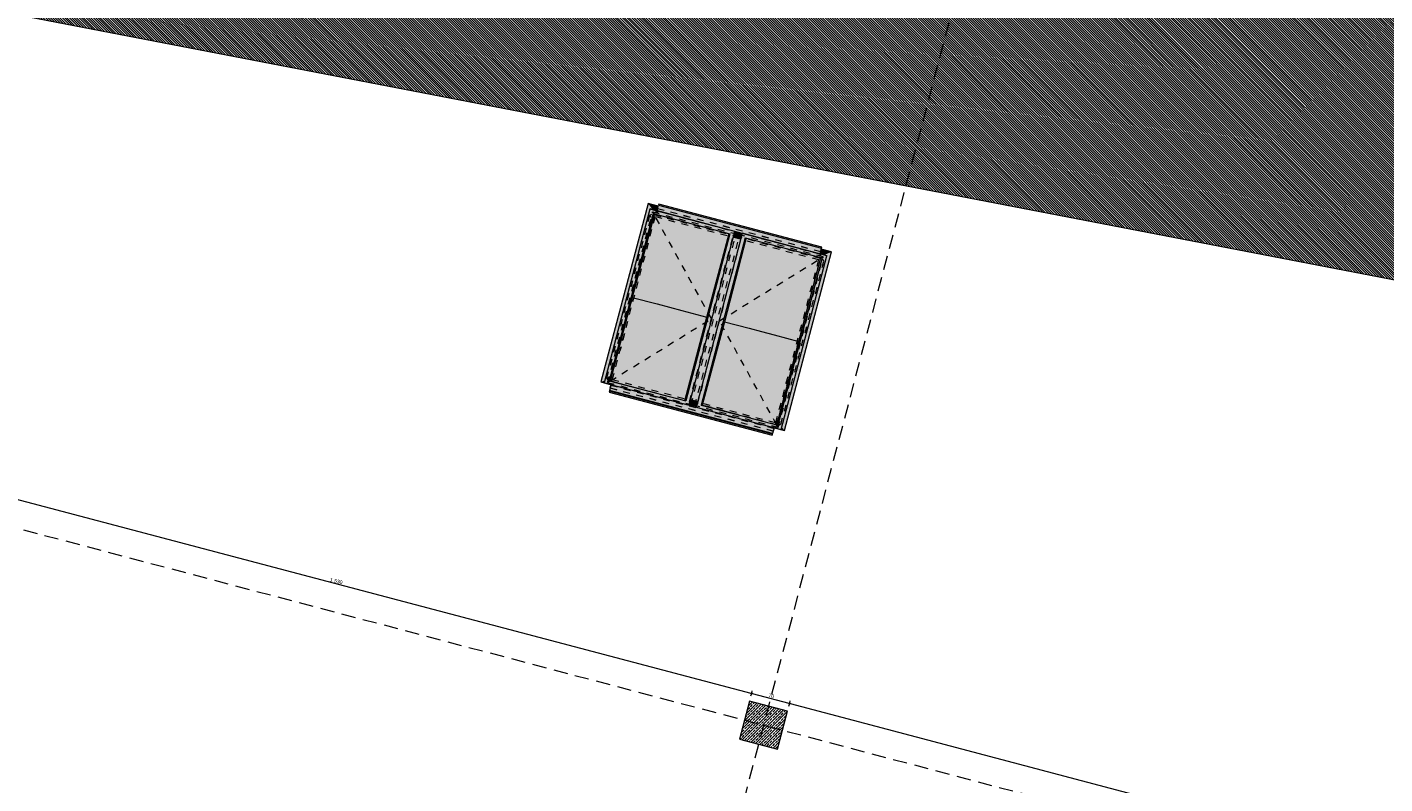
# Model space of a CAD drawing. Header units: millimetres. Extents: x -176817 to 18864955, y -12996033 to 201123.
# Tile 82 of 256: x 48841 to 72977, y 73247 to 86692. Entities that reach past the tile are written whole.
import ezdxf
from ezdxf.enums import TextEntityAlignment as Align

# ---------------------------------------------------------------- set-up
doc = ezdxf.new("R2010")
doc.units = ezdxf.units.MM
doc.header["$MEASUREMENT"] = 0
doc.linetypes.add('Przerywana', pattern=[240, 120, -120])
doc.linetypes.add('Przerywana długa', pattern=[390, 250, -140])
for name, color, linetype in [('213-A Wymiarowanie wewnętrzne', 7, 'Continuous'), ('232-A Klapy oddymiające', 7, 'Continuous'), ('232-A Klapy oddymiające podkład', 7, 'Continuous'), ('410-K Osie', 7, 'Continuous'), ('440-K Słupy', 7, 'Continuous'), ('842-G Opisy PW PZT', 7, 'Continuous')]:
    doc.layers.add(name, color=color, linetype=linetype)
doc.styles.add('STYL_AUTOMATYCZNY_4', font='arial.ttf')
doc.styles.add('STYL_AUTOMATYCZNY_8', font='ARIALN.TTF')
doc.dimstyles.new('STYL_AUTOMATYCZNY__3', dxfattribs={"dimtxt": 64.999998, "dimasz": 47.5, "dimexe": 0.18, "dimexo": 0.0625, "dimgap": 0, "dimtad": 1, "dimdec": 1, "dimlfac": 0.1, "dimzin": 0, "dimdsep": 46, "dimtxsty": 'STYL_AUTOMATYCZNY_4', "dimblk": 'ARROWHEAD_11', "dimblk1": 'ARROWHEAD_11', "dimblk2": 'ARROWHEAD_11', "dimcen": 0.09, "dimclrd": 30, "dimclre": 30, "dimclrt": 30, "dimazin": 0, "dimtfac": 1, "dimtdec": 4, "dimtmove": 0, "dimatfit": 3, "dimfxl": 0, "dimtolj": 1, "dimtzin": 0, "dimarcsym": 0})

# ---------------------------------------------------------------- blocks, each defined once
blk = doc.blocks.new('Słup_108_2', base_point=(61932, 74289))
at = {"layer": '440-K Słupy', "linetype": 'Continuous', "lineweight": 0, "true_color": 0x000000}
h = blk.add_hatch(dxfattribs=at)
h.set_pattern_fill('Beton_zbrojony_0002', color=18, style=0, pattern_type=2)
h.set_pattern_definition([(45, (0, 0), (-49.497475, 49.497475), []), (45, (-24.75, 24.75), (-49.497475, 49.497475), [52.5, -17.5])])
h.paths.add_polyline_path([(61504, 74040), (62181, 73861), (62360, 74538), (61683, 74717)])
at = {"layer": '440-K Słupy', "color": 7, "linetype": 'Continuous', "lineweight": 0, "flags": 128}
blk.add_lwpolyline([(61504, 74040), (62181, 73861), (62360, 74538), (61683, 74717)], close=True, dxfattribs=at)
blk = doc.blocks.new('Klapa mcr_PROLIGHT_DVP[277]_2', base_point=(61090, 81544))
at = {"layer": '232-A Klapy oddymiające', "linetype": 'Continuous', "lineweight": 0, "true_color": 0xffffff}
for points in [[(59914, 83462), (59964, 83449), (59878, 83560), (59041, 80388), (59359, 81359), (59435, 81645)], [(59878, 83560), (60057, 83504), (60059, 83512)], [(60037, 83430), (60057, 83504), (59878, 83560), (59964, 83449)], [(60059, 83512), (60059, 83512), (59878, 83560), (59878, 83560)], [(62657, 82844), (60063, 83529), (60037, 83430), (60371, 83342)], [(60063, 83529), (62968, 82781), (60068, 83546)], [(62968, 82781), (60063, 83529), (62963, 82764)], [(62968, 82782), (60068, 83547), (60068, 83546)], [(62968, 82781), (62968, 82782), (60068, 83546)], [(59971, 83383), (59913, 83457), (59099, 80374)], [(59186, 80410), (59971, 83383), (59099, 80374)], [(59599, 81891), (59991, 83378), (59990, 83378), (59860, 82961), (59578, 81896)], [(60040, 81774), (60002, 83375), (59991, 83378), (59599, 81891)], [(59860, 82961), (59990, 83378), (59971, 83383)], [(61422, 83059), (59914, 83462), (59913, 83457)], [(59971, 83383), (61335, 83023), (59913, 83457)], [(61335, 83023), (61422, 83059), (59913, 83457)], [(61422, 83059), (61424, 83064), (59914, 83462)], [(60650, 83204), (60002, 83375), (60040, 81774)], [(62937, 82665), (62963, 82764), (62657, 82844), (60371, 83342), (61424, 83064), (61423, 83064), (61550, 83030), (61551, 83030)], [(60260, 81716), (60655, 83202), (60650, 83204), (60040, 81774)], [(60481, 81657), (60660, 83201), (60655, 83202), (60260, 81716)], [(60481, 81657), (60922, 81542), (60671, 83198), (60660, 83201)], [(60609, 79975), (61422, 83059), (60551, 80050)], [(61422, 83059), (61335, 83023), (60551, 80050)], [(61319, 83027), (60671, 83198), (60922, 81542)], [(61065, 81998), (61335, 83023), (61319, 83027), (60922, 81542)], [(61538, 82984), (61546, 83013), (61419, 83047), (61411, 83014)], [(61419, 83048), (61546, 83015), (61547, 83016), (61420, 83049)], [(61546, 83013), (61546, 83015), (61419, 83048), (61419, 83047)], [(61547, 83016), (61550, 83029), (61423, 83062), (61420, 83051), (61430, 83047)], [(61430, 83047), (61420, 83051), (61420, 83049)], [(61550, 83030), (61423, 83064), (61423, 83062), (61550, 83029)], [(61549, 83025), (63059, 82627), (61551, 83030)], [(63059, 82627), (63060, 82632), (61551, 83030)], [(61607, 82951), (61549, 83025), (60736, 79942)], [(60823, 79978), (61607, 82951), (60736, 79942)], [(60847, 80880), (61315, 82136), (61525, 82935), (61398, 82968)], [(61235, 81459), (61624, 82947), (61622, 82947), (61514, 82598), (61215, 81465)], [(61676, 81342), (61634, 82944), (61624, 82947), (61235, 81459)], [(61526, 82936), (61399, 82970), (61398, 82968), (61525, 82935)], [(61526, 82938), (61530, 82951), (61456, 82971), (61403, 82985), (61399, 82971)], [(61526, 82937), (61526, 82938), (61399, 82971), (61399, 82970)], [(61526, 82937), (61399, 82970), (61399, 82970), (61526, 82936)], [(61526, 82937), (61526, 82937), (61399, 82970), (61399, 82970)], [(61526, 82937), (61526, 82937), (61399, 82970), (61399, 82970)], [(61530, 82951), (61538, 82984), (61411, 83014), (61403, 82985)], [(61530, 82951), (61530, 82951), (61456, 82971)], [(61622, 82947), (61607, 82951), (61514, 82598)], [(62972, 82591), (61549, 83025), (61607, 82951)], [(63059, 82627), (61549, 83025), (62972, 82591)], [(62282, 82773), (61634, 82944), (61676, 81342)], [(61676, 81342), (61897, 81284), (62287, 82772), (62282, 82773)], [(61897, 81284), (62118, 81225), (62293, 82770), (62287, 82772)], [(62559, 81110), (62303, 82767), (62293, 82770), (62118, 81225)], [(62245, 79543), (63059, 82627), (62187, 79618)], [(62187, 79618), (63059, 82627), (62972, 82591)], [(62303, 79527), (63140, 82699), (62821, 81728), (62801, 81652), (62256, 79587)], [(62559, 81110), (62951, 82597), (62303, 82767)], [(62701, 81566), (62972, 82591), (62951, 82597), (62559, 81110)], [(63140, 82699), (63010, 82645), (63060, 82632), (62821, 81728)], [(63010, 82645), (63140, 82699), (62959, 82747), (62937, 82665)], [(63140, 82699), (62959, 82747), (62959, 82747), (63140, 82699)], [(60762, 80043), (61315, 82136), (60847, 80880), (60635, 80076)], [(59207, 80404), (59599, 81891), (59458, 81438), (59186, 80410), (59196, 80407)], [(59207, 80404), (59855, 80233), (59599, 81891)], [(59458, 81438), (59599, 81891), (59578, 81896)], [(59865, 80230), (60040, 81774), (59599, 81891), (59855, 80233)], [(60943, 81536), (61065, 81998), (60922, 81542)], [(59865, 80230), (59870, 80229), (60260, 81716), (60040, 81774)], [(60481, 81657), (60260, 81716), (59870, 80229), (59876, 80228)], [(60524, 80057), (60481, 81657), (59876, 80228)], [(60534, 80054), (60922, 81542), (60481, 81657), (60524, 80057)], [(59111, 80417), (59359, 81359), (59041, 80388)], [(60644, 80403), (60943, 81536), (60922, 81542), (60534, 80054), (60536, 80054)], [(60839, 79974), (61235, 81459), (61093, 81003), (60823, 79978), (60827, 79977)], [(60839, 79974), (61487, 79803), (61235, 81459)], [(61235, 81459), (61215, 81465), (61093, 81003)], [(61498, 79800), (61676, 81342), (61235, 81459), (61487, 79803)], [(61503, 79798), (61897, 81284), (61676, 81342), (61498, 79800)], [(62701, 81566), (62559, 81110), (62579, 81104)], [(61508, 79797), (62118, 81225), (61897, 81284), (61503, 79798)], [(61508, 79797), (62156, 79626), (62118, 81225)], [(62167, 79623), (62559, 81110), (62118, 81225), (62156, 79626)], [(62299, 80043), (62579, 81104), (62559, 81110), (62167, 79623), (62168, 79623)], [(59222, 80340), (59222, 80341), (59099, 80374), (59099, 80374), (59111, 80417), (59041, 80388)], [(59099, 80374), (60609, 79975), (59186, 80410)], [(59186, 80410), (60609, 79975), (60551, 80050)], [(59186, 80410), (60551, 80050), (59186, 80410)], [(60551, 80050), (60534, 80054), (60524, 80057), (59865, 80230), (59855, 80233), (59196, 80407), (59237, 80396), (60551, 80050)], [(60536, 80054), (60551, 80050), (60644, 80403)], [(59186, 80205), (62086, 79440), (59191, 80223)], [(62091, 79458), (59195, 80236), (59191, 80223)], [(62091, 79458), (59191, 80223), (62086, 79440)], [(62094, 79471), (59726, 80208), (59222, 80341), (59195, 80236)], [(62091, 79458), (62094, 79471), (59195, 80236)], [(62094, 79471), (62122, 79576), (60736, 79942), (60736, 79942), (60738, 79950), (60611, 79983), (60609, 79975), (59726, 80208)], [(60611, 79984), (60738, 79951), (60741, 79961), (60614, 79995)], [(60738, 79950), (60738, 79951), (60611, 79984), (60611, 79983)], [(60741, 79961), (60749, 79991), (60622, 80027), (60614, 79995)], [(60749, 79991), (60757, 80023), (60630, 80057), (60622, 80027)], [(60757, 80023), (60761, 80036), (60634, 80070), (60630, 80058), (60714, 80035)], [(60714, 80035), (60630, 80058), (60630, 80057)], [(60757, 80023), (60757, 80023), (60630, 80057), (60630, 80057)], [(60757, 80023), (60757, 80023), (60630, 80057), (60630, 80057)], [(60761, 80038), (60762, 80043), (60635, 80076), (60634, 80072)], [(60761, 80036), (60761, 80038), (60634, 80072), (60634, 80070)], [(60761, 80036), (60761, 80036), (60634, 80070), (60634, 80070)], [(60736, 79942), (62245, 79543), (60823, 79978)], [(62245, 79543), (62187, 79618), (60823, 79978)], [(62176, 79621), (62136, 79631), (60823, 79978), (60823, 79978)], [(62187, 79618), (62187, 79618), (62167, 79623), (62156, 79626), (61498, 79800), (61487, 79803), (60827, 79977), (60867, 79966)], [(62187, 79618), (62299, 80043), (62168, 79623)], [(62303, 79527), (62245, 79545), (62245, 79543), (62122, 79576), (62122, 79575)], [(62303, 79527), (62256, 79587), (62246, 79548), (62245, 79545)]]:
    blk.add_hatch(color=7, dxfattribs=at).paths.add_polyline_path(points)
at = {"layer": '232-A Klapy oddymiające', "color": 7, "linetype": 'Continuous', "lineweight": 0}
for p, q in [((59878, 83560), (59041, 80388)), ((59878, 83560), (60059, 83512)), ((59878, 83560), (59878, 83560)), ((60059, 83512), (59878, 83560)), ((60037, 83430), (60063, 83529)), ((60068, 83546), (60063, 83529)), ((60063, 83529), (62963, 82764)), ((62968, 82782), (60068, 83547)), ((60068, 83547), (60068, 83546)), ((62968, 82781), (60068, 83546)), ((59913, 83457), (59099, 80374)), ((59971, 83383), (59186, 80410)), ((59991, 83378), (59599, 81891)), ((59914, 83462), (59913, 83457)), ((61422, 83059), (59913, 83457)), ((61424, 83064), (59914, 83462)), ((59971, 83383), (61335, 83023)), ((60609, 79975), (61422, 83059)), ((60922, 81542), (61319, 83027)), ((61546, 83013), (61419, 83047)), ((61422, 83059), (61424, 83064)), ((61550, 83029), (61423, 83062)), ((61551, 83030), (61549, 83025)), ((63060, 82632), (61551, 83030)), ((61335, 83023), (60551, 80050)), ((61549, 83025), (60736, 79942)), ((61607, 82951), (60823, 79978)), ((61624, 82947), (61235, 81459)), ((61398, 82968), (61525, 82935)), ((61399, 82971), (61526, 82938)), ((61399, 82970), (61526, 82937)), ((61526, 82937), (61399, 82970)), ((61403, 82985), (61530, 82951)), ((63059, 82627), (61549, 83025)), ((61607, 82951), (62972, 82591)), ((62972, 82591), (62187, 79618)), ((62245, 79543), (63059, 82627)), ((62303, 79527), (63140, 82699)), ((62559, 81110), (62951, 82597)), ((62937, 82665), (62963, 82764)), ((62959, 82747), (63140, 82699)), ((63140, 82699), (62959, 82747)), ((62963, 82764), (62968, 82781)), ((62968, 82781), (62968, 82782)), ((63059, 82627), (63060, 82632)), ((63140, 82699), (63140, 82699)), ((59599, 81891), (59207, 80404)), ((59578, 81896), (59599, 81891)), ((59599, 81891), (60040, 81774)), ((60040, 81774), (60260, 81716)), ((60260, 81716), (60481, 81657)), ((60481, 81657), (60922, 81542)), ((60534, 80054), (60922, 81542)), ((61235, 81459), (60839, 79974)), ((60922, 81542), (60943, 81536)), ((61215, 81465), (61235, 81459)), ((61235, 81459), (61676, 81342)), ((61676, 81342), (61897, 81284)), ((61897, 81284), (62118, 81225)), ((62118, 81225), (62559, 81110)), ((62167, 79623), (62559, 81110)), ((62559, 81110), (62579, 81104)), ((59041, 80388), (59222, 80340)), ((59099, 80374), (60609, 79975)), ((59186, 80410), (60551, 80050)), ((59855, 80233), (59186, 80410)), ((59191, 80223), (59186, 80205)), ((59186, 80205), (62086, 79440)), ((59195, 80236), (59191, 80223)), ((62091, 79458), (59191, 80223)), ((59222, 80341), (59195, 80236)), ((62094, 79471), (59195, 80236)), ((60551, 80050), (60534, 80054)), ((60611, 79984), (60738, 79951)), ((60614, 79995), (60741, 79961)), ((60630, 80057), (60757, 80023)), ((60761, 80038), (60634, 80072)), ((60634, 80070), (60761, 80036)), ((60635, 80076), (60762, 80043)), ((60736, 79942), (62245, 79543)), ((60823, 79978), (62187, 79618)), ((61487, 79803), (60823, 79978)), ((62086, 79440), (62091, 79458)), ((62091, 79458), (62094, 79471)), ((62122, 79576), (62094, 79471)), ((62122, 79575), (62303, 79527)), ((62187, 79618), (62167, 79623))]:
    blk.add_line(p, q, dxfattribs=at)
blk = doc.blocks.new('*D3032')
at = {"layer": '213-A Wymiarowanie wewnętrzne', "linetype": 'Continuous', "lineweight": 200}
for points in [[(46913, 78757), (46914, 78753), (46917, 78749), (46921, 78746), (46926, 78745), (46930, 78746), (46935, 78749), (46937, 78753), (46938, 78757), (46937, 78762), (46935, 78766), (46930, 78769), (46926, 78770), (46921, 78769), (46917, 78766), (46914, 78762)], [(61707, 74854), (61708, 74849), (61710, 74845), (61715, 74842), (61719, 74841), (61724, 74842), (61728, 74845), (61731, 74849), (61732, 74854), (61731, 74859), (61728, 74863), (61724, 74865), (61719, 74866), (61715, 74865), (61710, 74863), (61708, 74859)]]:
    blk.add_hatch(color=30, dxfattribs=at).paths.add_polyline_path(points)
at = {"layer": '213-A Wymiarowanie wewnętrzne', "color": 30, "linetype": 'Continuous', "lineweight": 0}
for p, q in [((46938, 78754), (61707, 74857)), ((61707, 74808), (61716, 74842)), ((61722, 74866), (61731, 74899))]:
    blk.add_line(p, q, dxfattribs=at)
blk.add_circle((61719, 74854), 12.5, dxfattribs=at)
at = {"layer": '213-A Wymiarowanie wewnętrzne', "color": 30, "lineweight": 200, "insert": (54218, 76847), "char_height": 65, "attachment_point": 7, "rotation": 345.218, "style": 'STYL_AUTOMATYCZNY_4'}
blk.add_mtext('\\A1;{\\pql;\\fArial|b0|i0|c238|p0;\\W1.000000;1\xa0530}', dxfattribs=at)
blk = doc.blocks.new('ARROWHEAD_11')
at = {"color": 0, "linetype": 'Continuous', "lineweight": 0}
blk.add_line((0, 0), (-1, 0), dxfattribs=at)
at = {"color": 0, "linetype": 'Continuous', "lineweight": 0, "const_width": 0.25, "flags": 128}
blk.add_lwpolyline([(-0.125, 0, 1), (0.125, 0, 1)], format="xyb", close=True, dxfattribs=at)
blk = doc.blocks.new('*D3033')
at = {"layer": '213-A Wymiarowanie wewnętrzne', "linetype": 'Continuous', "lineweight": 200}
for points in [[(61707, 74854), (61708, 74849), (61710, 74845), (61715, 74842), (61719, 74841), (61724, 74842), (61728, 74845), (61731, 74849), (61732, 74854), (61731, 74859), (61728, 74863), (61724, 74865), (61719, 74866), (61715, 74865), (61710, 74863), (61708, 74859)], [(62384, 74675), (62385, 74670), (62387, 74666), (62391, 74664), (62396, 74663), (62401, 74664), (62405, 74666), (62408, 74670), (62409, 74675), (62408, 74680), (62405, 74684), (62401, 74687), (62396, 74688), (62391, 74687), (62387, 74684), (62385, 74680)]]:
    blk.add_hatch(color=30, dxfattribs=at).paths.add_polyline_path(points)
at = {"layer": '213-A Wymiarowanie wewnętrzne', "color": 30, "linetype": 'Continuous', "lineweight": 0}
for p, q in [((61731, 74851), (62384, 74678)), ((62384, 74630), (62393, 74663)), ((62399, 74687), (62408, 74721))]:
    blk.add_line(p, q, dxfattribs=at)
blk.add_circle((62396, 74675), 12.5, dxfattribs=at)
at = {"layer": '213-A Wymiarowanie wewnętrzne', "color": 30, "lineweight": 200, "insert": (62013, 74790), "char_height": 65, "attachment_point": 7, "rotation": 345.218, "style": 'STYL_AUTOMATYCZNY_4'}
blk.add_mtext('\\A1;{\\pql;\\fArial|b0|i0|c238|p0;\\W1.000000;70}', dxfattribs=at)
blk = doc.blocks.new('*D3034')
at = {"layer": '213-A Wymiarowanie wewnętrzne', "linetype": 'Continuous', "lineweight": 200}
for points in [[(62384, 74675), (62385, 74670), (62387, 74666), (62391, 74664), (62396, 74663), (62401, 74664), (62405, 74666), (62408, 74670), (62409, 74675), (62408, 74680), (62405, 74684), (62401, 74687), (62396, 74688), (62391, 74687), (62387, 74684), (62385, 74680)], [(77177, 70772), (77178, 70767), (77181, 70763), (77185, 70760), (77190, 70759), (77195, 70760), (77199, 70763), (77201, 70767), (77202, 70772), (77201, 70776), (77199, 70780), (77195, 70783), (77190, 70784), (77185, 70783), (77181, 70780), (77178, 70776)]]:
    blk.add_hatch(color=30, dxfattribs=at).paths.add_polyline_path(points)
at = {"layer": '213-A Wymiarowanie wewnętrzne', "color": 30, "linetype": 'Continuous', "lineweight": 0}
for p, q in [((62408, 74672), (77178, 70775)), ((77178, 70726), (77187, 70759)), ((77193, 70784), (77202, 70817))]:
    blk.add_line(p, q, dxfattribs=at)
blk.add_circle((77190, 70772), 12.5, dxfattribs=at)
at = {"layer": '213-A Wymiarowanie wewnętrzne', "color": 30, "lineweight": 200, "insert": (69688, 72764), "char_height": 65, "attachment_point": 7, "rotation": 345.218, "style": 'STYL_AUTOMATYCZNY_4'}
blk.add_mtext('\\A1;{\\pql;\\fArial|b0|i0|c238|p0;\\W1.000000;1\xa0530}', dxfattribs=at)
blk = doc.blocks.new('Standardowy znacznik osi[630]_2', base_point=(68578, 99473))
at = {"layer": '410-K Osie', "color": 5, "linetype": 'Przerywana długa', "lineweight": 0}
blk.add_line((67812, 96573), (46788, 16896), dxfattribs=at)
at = {"layer": '410-K Osie', "color": 7, "lineweight": 0, "style": 'STYL_AUTOMATYCZNY_8'}
for tag, p in [('AC_MarkerText_1_0', (68631, 99643)), ('AC_MarkerText_1_1', (46011, 13923))]:
    blk.add_attdef(tag, text='', height=100, rotation=345.218, dxfattribs=at).set_placement(p, align=Align.TOP_CENTER)
blk = doc.blocks.new('Standardowy znacznik osi[634]_2', base_point=(28528, 83103))
at = {"layer": '410-K Osie', "color": 5, "linetype": 'Przerywana długa', "lineweight": 0}
blk.add_line((31429, 82338), (265450, 20586), dxfattribs=at)
at = {"layer": '410-K Osie', "color": 7, "lineweight": 0, "style": 'STYL_AUTOMATYCZNY_8'}
for tag, p in [('AC_MarkerText_1_0', (28428, 83183)), ('AC_MarkerText_1_1', (268492, 19837))]:
    blk.add_attdef(tag, text='', height=100, rotation=345.218, dxfattribs=at).set_placement(p, align=Align.TOP_CENTER)

msp = doc.modelspace()

# ---------------------------------------------------------------- hatches: boundary and pattern name
at = {"layer": '842-G Opisy PW PZT', "linetype": 'Continuous', "lineweight": 0, "true_color": 0xe8e8e8}
h = msp.add_hatch(dxfattribs=at)
h.set_pattern_fill('Pasy_0002', color=254, style=0, pattern_type=2)
h.set_pattern_definition([(134.93251, (101839.315, 70594.414), (21.238177, 21.188201), [])])
h.paths.add_polyline_path([(20311.76, 31594.87), (37993.06, 98601.3), (172924.44, 62996.33), (42984.58, 88008.54)])

# ---------------------------------------------------------------- linework, layer by layer
at = {"layer": '232-A Klapy oddymiające podkład', "color": 7, "linetype": 'Przerywana', "lineweight": 0}
for p, q in [((59147.38, 80451.49), (59912.81, 83352.2)), ((59161.04, 80377.6), (59961.14, 83409.73)), ((59209.92, 80406.07), (59989.61, 83360.85)), ((59912.81, 83352.2), (59946.97, 83372.1)), ((59935.62, 83313.03), (59912.81, 83352.2)), ((59961.14, 83409.73), (61443.31, 83018.62)), ((59961.14, 83409.73), (59989.61, 83360.85)), ((59989.61, 83360.85), (61394.43, 82990.15)), ((59995.85, 83400.57), (60035.01, 83423.38)), ((60047.77, 83471.72), (60035.01, 83423.38)), ((62935.72, 82657.95), (60035.01, 83423.38)), ((60057.82, 83384.22), (60035.01, 83423.38)), ((60047.45, 83470.52), (62948.14, 82705.09)), ((60047.77, 83471.72), (62948.46, 82706.3)), ((60614.74, 80035.38), (61394.43, 82990.15)), ((60643.21, 79986.49), (61443.31, 83018.62)), ((60710.96, 79968.62), (61511.07, 83000.75)), ((60759.85, 79997.09), (61539.54, 82951.86)), ((61394.43, 82990.15), (61443.31, 83018.62)), ((61506.8, 82984.59), (61439.05, 83002.47)), ((61507.12, 82985.8), (61439.37, 83003.68)), ((62993.24, 82609.64), (61511.07, 83000.75)), ((61539.54, 82951.86), (61511.07, 83000.75)), ((62944.36, 82581.17), (61539.54, 82951.86)), ((61887.3, 82831.18), (61869.33, 82835.92)), ((61887.3, 82831.18), (61887.35, 82831.17)), ((61970.27, 82912.71), (61970.32, 82912.7)), ((62164.67, 79626.39), (62944.36, 82581.17)), ((62193.14, 79577.51), (62993.24, 82609.64)), ((62948.46, 82706.3), (62935.72, 82657.95)), ((62958.53, 82618.8), (62935.72, 82657.95)), ((62993.24, 82609.64), (62944.36, 82581.17)), ((63006.9, 82535.75), (62987, 82569.92)), ((62241.47, 79635.04), (63006.9, 82535.75)), ((59460.64, 81246.69), (59379.7, 80939.95)), ((59460.64, 81246.69), (59460.68, 81246.67)), ((59304.28, 81046.07), (59304.32, 81046.06)), ((59186.56, 80474.31), (59147.38, 80451.49)), ((59147.38, 80451.49), (59170.2, 80412.32)), ((59161.04, 80377.6), (59209.92, 80406.07)), ((59161.04, 80377.6), (60643.21, 79986.49)), ((59209.92, 80406.07), (60614.74, 80035.38)), ((62361.35, 80481.26), (62280.41, 80174.53)), ((62361.35, 80481.26), (62361.4, 80481.25)), ((59195.75, 80368.44), (59218.56, 80329.29)), ((59205.8, 80280.94), (59218.56, 80329.29)), ((59205.8, 80280.94), (62106.5, 79515.52)), ((59206.12, 80282.15), (62106.82, 79516.73)), ((59257.71, 80352.09), (59218.56, 80329.29)), ((59218.56, 80329.29), (62119.27, 79563.86)), ((62280.92, 80176.46), (62280.97, 80176.45)), ((62398.37, 80229.62), (62398.42, 80229.61)), ((60614.74, 80035.38), (60643.21, 79986.49)), ((60714.91, 79983.56), (60647.16, 80001.44)), ((60715.23, 79984.77), (60647.48, 80002.65)), ((60759.85, 79997.09), (60710.96, 79968.62)), ((62193.14, 79577.51), (60710.96, 79968.62)), ((62164.67, 79626.39), (60759.85, 79997.09)), ((61121.88, 79930.47), (61103.91, 79935.21)), ((61105.84, 79934.7), (61105.89, 79934.69)), ((61121.88, 79930.47), (61121.92, 79930.46)), ((62331.33, 79975.58), (62331.38, 79975.56)), ((61153.81, 79818.62), (61153.86, 79818.61)), ((62096.46, 79603.02), (62119.27, 79563.86)), ((62106.5, 79515.52), (62119.27, 79563.86)), ((62158.42, 79586.67), (62119.27, 79563.86)), ((62193.14, 79577.51), (62164.67, 79626.39)), ((62241.47, 79635.04), (62202.3, 79612.22))]:
    msp.add_line(p, q, dxfattribs=at)
for points in [[(59209.92, 80406.07), (61004.59, 81512.77), (59989.61, 83360.85)], [(62164.67, 79626.39), (61149.69, 81474.48), (62944.36, 82581.17)]]:
    msp.add_lwpolyline(points, dxfattribs=at)
msp.add_lwpolyline([(60009.5, 83326.69), (62910.21, 82561.26), (62144.78, 79660.55), (59244.07, 80425.98)], close=True, dxfattribs=at)
at = {"layer": '842-G Opisy PW PZT', "color": 9, "linetype": 'Continuous', "lineweight": 0, "flags": 128}
msp.add_lwpolyline([(20311.76, 31594.87), (37993.06, 98601.3), (172924.44, 62996.33), (42984.58, 88008.54)], close=True, dxfattribs=at)

# ---------------------------------------------------------------- block references
at = {"layer": '232-A Klapy oddymiające', "color": 7, "linetype": 'Continuous', "lineweight": 0}
msp.add_blockref('Klapa mcr_PROLIGHT_DVP[277]_2', (61090.35, 81543.7), dxfattribs=at)
at = {"layer": '410-K Osie', "color": 5, "linetype": 'Continuous', "lineweight": 0}
for name, p in [('Standardowy znacznik osi[630]_2', (68577.77, 99473.4)), ('Standardowy znacznik osi[634]_2', (28528.31, 83103.23))]:
    msp.add_blockref(name, p, dxfattribs=at)
at = {"layer": '440-K Słupy', "color": 7, "lineweight": 0}
msp.add_blockref('Słup_108_2', (61932.19, 74288.79), dxfattribs=at)

# ---------------------------------------------------------------- dimensions: what is measured, and where the dimension line sits
at = {"layer": '213-A Wymiarowanie wewnętrzne', "color": 30, "linetype": 'Continuous', "lineweight": 200}
for base, p1, p2, picture, middle in [((61719.3, 74853.82), (46889.44, 78620.17), (61683.07, 74716.5), '*D3032', (54334.07, 76849.66)), ((62396.14, 74675.22), (61683.07, 74716.5), (62359.9, 74537.91), '*D3033', (62069.22, 74808.55)), ((77189.76, 70771.56), (62359.9, 74537.91), (77153.53, 70634.24), '*D3034', (69804.53, 72767.4))]:
    dim = msp.add_linear_dim(base=base, p1=p1, p2=p2, angle=345.218034, dimstyle='STYL_AUTOMATYCZNY__3', dxfattribs=at)
    dim.commit()
    dim.dimension.update_dxf_attribs({"geometry": picture, "text_midpoint": middle, "dimtype": 160, "text_rotation": 345.218034})

doc.saveas('drawing.dxf')
